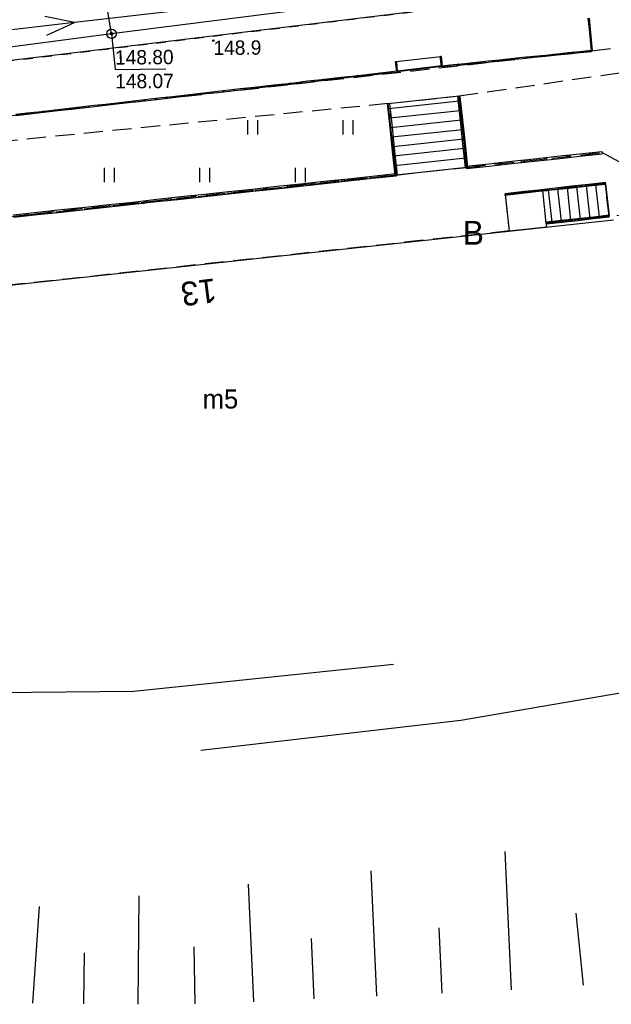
# Model space of a CAD drawing. Extents: x 7582895 to 7584772, y 6020395 to 6021139.
# Tile 33 of 49: x 7584337 to 7584367, y 6020652 to 6020703. Entities that reach past the tile are written whole.
import ezdxf
from ezdxf.enums import TextEntityAlignment as Align

# ---------------------------------------------------------------- set-up
doc = ezdxf.new("R2010")
doc.units = 0
for name, pattern in [('1_1', [0]), ('1_OTKC', [1.5, 1, -0.5]), ('1_OTKS', [0]), ('1_OTKSG', [0]), ('1_OTRK', [1.75, 1.25, -0.5]), ('1_OTZI', [1.5, 1, -0.5]), ('1_OTZT', [1.5, 1, -0.5]), ('3_EGBS', [0]), ('3_EGBSG', [0]), ('3_EGBU_A', [0]), ('4_SUEP_A', [0]), ('4_SUKP', [0]), ('4_SUTP_A', [0]), ('GDE', [0]), ('GUZ', [1, 0.5, -0.5])]:
    doc.linetypes.add(name, pattern=pattern)
doc.layers.get('0').update_dxf_attribs({"linetype": 'CONTINUOUS'})
for name, color, linetype in [('Dzialki', 7, 'GDE'), ('EADTD_T_0', 216, 'CONTINUOUS'), ('EGBB_E_T_0', 7, 'CONTINUOUS'), ('EGBB_L_0', 36, '3_EGBU_A'), ('EGBE_L_3', 7, '3_EGBS'), ('Numery_uzytkow', 3, 'CONTINUOUS'), ('OTD_L_12', 7, 'CONTINUOUS'), ('OTK_L_2', 7, '1_OTKC'), ('OTK_L_6', 7, '1_OTKS'), ('OTR_L_1', 7, '1_OTRK'), ('OTR_T_1', 7, 'CONTINUOUS'), ('OTZ_L_3', 7, '1_OTZT'), ('SUEP_L_0', 1, '4_SUEP_A'), ('SUKP_L_0', 36, '4_SUKP'), ('SUP_T_0', 7, 'CONTINUOUS'), ('SUTP_L_0', 30, '4_SUTP_A'), ('SUTR_T_0', 30, 'CONTINUOUS'), ('Uzytki', 3, 'GUZ')]:
    doc.layers.add(name, color=color, linetype=linetype)

# ---------------------------------------------------------------- blocks, each defined once
blk = doc.blocks.new('1_OTRN')
at = {"linetype": 'CONTINUOUS'}
blk.add_circle((0, 0), 0.045, dxfattribs=at)
blk = doc.blocks.new('1_OTZT')
at = {"linetype": 'CONTINUOUS'}
for p, q in [((-0.2625, -0.375), (-0.2625, 0.375)), ((0.2625, -0.375), (0.2625, 0.375))]:
    blk.add_line(p, q, dxfattribs=at)
blk = doc.blocks.new('4_SUPK')
at = {"linetype": 'CONTINUOUS'}
blk.add_circle((0, 0), 0.25, dxfattribs=at)
blk = doc.blocks.new('4_SUPS')
at = {"linetype": 'CONTINUOUS'}
blk.add_circle((0, 0), 0.0625, dxfattribs=at)

msp = doc.modelspace()

# ---------------------------------------------------------------- linework, layer by layer
at = {"layer": 'Dzialki'}
msp.add_line((7584377.44, 6020706.2), (7584316.88, 6020698.83), dxfattribs=at)
at = {"layer": 'EGBB_L_0', "linetype": '3_EGBU_A'}
msp.add_line((7584323.7, 6020688.08), (7584367.6, 6020692.84), dxfattribs=at)
at = {"layer": 'EGBE_L_3', "linetype": '3_EGBS'}
for p, q in [((7584363.91, 6020694.37), (7584367.18, 6020694.74)), ((7584364.89, 6020692.75), (7584364.7, 6020694.46)), ((7584365.38, 6020692.8), (7584365.19, 6020694.52)), ((7584365.88, 6020692.86), (7584365.69, 6020694.57)), ((7584366.38, 6020692.91), (7584366.19, 6020694.63)), ((7584366.87, 6020692.97), (7584366.68, 6020694.68)), ((7584367.37, 6020693.02), (7584367.18, 6020694.74)), ((7584367.18, 6020694.74), (7584367.37, 6020693.02)), ((7584363.91, 6020694.37), (7584361.93, 6020694.16)), ((7584361.93, 6020694.16), (7584362.14, 6020692.25)), ((7584364.09, 6020692.66), (7584363.91, 6020694.37)), ((7584364.39, 6020692.69), (7584364.2, 6020694.41)), ((7584362.14, 6020692.25), (7584364.12, 6020692.47)), ((7584364.12, 6020692.47), (7584364.09, 6020692.66))]:
    msp.add_line(p, q, dxfattribs=at)
at = {"layer": 'EGBE_L_3', "linetype": '3_EGBSG'}
msp.add_line((7584367.37, 6020693.02), (7584364.09, 6020692.66), dxfattribs=at)
at = {"layer": 'OTD_L_12'}
for p, q in [((7584366.27, 6020703.38), (7584366.33, 6020702.81)), ((7584366.33, 6020703.39), (7584366.38, 6020702.82)), ((7584366.29, 6020703.15), (7584366.36, 6020703.1)), ((7584366.3, 6020703.1), (7584366.36, 6020703.05)), ((7584366.33, 6020702.81), (7584366.38, 6020702.25)), ((7584366.38, 6020702.82), (7584366.43, 6020702.25)), ((7584366.35, 6020702.59), (7584366.41, 6020702.54)), ((7584366.35, 6020702.53), (7584366.41, 6020702.48)), ((7584366.38, 6020702.25), (7584366.43, 6020701.68)), ((7584366.43, 6020702.25), (7584366.49, 6020701.69)), ((7584365.85, 6020701.65), (7584366.45, 6020701.71)), ((7584366.1, 6020701.62), (7584366.15, 6020701.68)), ((7584366.16, 6020701.62), (7584366.21, 6020701.69)), ((7584366.4, 6020702.02), (7584366.46, 6020701.97)), ((7584366.4, 6020701.96), (7584366.47, 6020701.91)), ((7584366.49, 6020701.69), (7584366.43, 6020701.68)), ((7584366.45, 6020701.71), (7584366.46, 6020701.65)), ((7584358.54, 6020701.38), (7584358.6, 6020701.39)), ((7584358.6, 6020700.87), (7584358.54, 6020701.38)), ((7584358.63, 6020701.13), (7584358.57, 6020701.18)), ((7584358.66, 6020700.87), (7584358.6, 6020701.39)), ((7584360.43, 6020701.09), (7584361.04, 6020701.15)), ((7584361.04, 6020701.15), (7584361.64, 6020701.21)), ((7584361.04, 6020701.09), (7584361.64, 6020701.15)), ((7584361.28, 6020701.12), (7584361.34, 6020701.18)), ((7584361.34, 6020701.12), (7584361.4, 6020701.19)), ((7584361.64, 6020701.21), (7584362.24, 6020701.27)), ((7584361.64, 6020701.15), (7584362.25, 6020701.22)), ((7584361.88, 6020701.18), (7584361.94, 6020701.24)), ((7584361.94, 6020701.18), (7584362, 6020701.25)), ((7584362.24, 6020701.27), (7584362.84, 6020701.34)), ((7584362.25, 6020701.22), (7584362.85, 6020701.28)), ((7584362.49, 6020701.24), (7584362.54, 6020701.31)), ((7584362.55, 6020701.25), (7584362.6, 6020701.31)), ((7584362.84, 6020701.34), (7584363.44, 6020701.4)), ((7584362.85, 6020701.28), (7584363.45, 6020701.34)), ((7584363.09, 6020701.3), (7584363.14, 6020701.37)), ((7584363.15, 6020701.31), (7584363.2, 6020701.37)), ((7584363.44, 6020701.4), (7584364.04, 6020701.46)), ((7584363.45, 6020701.34), (7584364.05, 6020701.4)), ((7584363.69, 6020701.37), (7584363.74, 6020701.43)), ((7584363.75, 6020701.37), (7584363.8, 6020701.44)), ((7584364.04, 6020701.46), (7584364.65, 6020701.52)), ((7584364.05, 6020701.4), (7584364.65, 6020701.47)), ((7584364.29, 6020701.43), (7584364.35, 6020701.49)), ((7584364.35, 6020701.43), (7584364.41, 6020701.5)), ((7584364.65, 6020701.52), (7584365.25, 6020701.59)), ((7584364.65, 6020701.47), (7584365.25, 6020701.53)), ((7584364.89, 6020701.49), (7584364.95, 6020701.56)), ((7584364.95, 6020701.5), (7584365.01, 6020701.56)), ((7584365.25, 6020701.59), (7584365.85, 6020701.65)), ((7584365.25, 6020701.53), (7584365.86, 6020701.59)), ((7584365.5, 6020701.55), (7584365.55, 6020701.62)), ((7584365.56, 6020701.56), (7584365.61, 6020701.62)), ((7584365.86, 6020701.59), (7584366.46, 6020701.65)), ((7584355.7, 6020700.56), (7584356.28, 6020700.63)), ((7584356.26, 6020700.6), (7584356.2, 6020701.12)), ((7584356.2, 6020701.12), (7584356.26, 6020701.12)), ((7584356.29, 6020700.86), (7584356.22, 6020700.91)), ((7584356.29, 6020700.81), (7584356.23, 6020700.86)), ((7584356.31, 6020700.61), (7584356.26, 6020701.12)), ((7584356.28, 6020700.63), (7584356.29, 6020700.57)), ((7584358.64, 6020701.08), (7584358.57, 6020701.12)), ((7584358.6, 6020700.87), (7584358.66, 6020700.87)), ((7584358.63, 6020700.9), (7584359.23, 6020700.96)), ((7584358.63, 6020700.9), (7584358.63, 6020700.84)), ((7584358.63, 6020700.84), (7584359.24, 6020700.9)), ((7584358.87, 6020700.86), (7584358.93, 6020700.93)), ((7584358.93, 6020700.87), (7584358.99, 6020700.94)), ((7584359.23, 6020700.96), (7584359.83, 6020701.02)), ((7584359.24, 6020700.9), (7584359.84, 6020700.96)), ((7584359.48, 6020700.93), (7584359.53, 6020700.99)), ((7584359.54, 6020700.93), (7584359.59, 6020701)), ((7584359.83, 6020701.02), (7584360.43, 6020701.09)), ((7584359.84, 6020700.96), (7584360.44, 6020701.03)), ((7584360.08, 6020700.99), (7584360.13, 6020701.06)), ((7584360.14, 6020701), (7584360.19, 6020701.06)), ((7584360.44, 6020701.03), (7584361.04, 6020701.09)), ((7584360.68, 6020701.05), (7584360.73, 6020701.12)), ((7584360.74, 6020701.06), (7584360.79, 6020701.12)), ((7584351.59, 6020700.1), (7584352.17, 6020700.16)), ((7584351.83, 6020700.06), (7584351.88, 6020700.13)), ((7584351.89, 6020700.07), (7584351.94, 6020700.14)), ((7584352.17, 6020700.16), (7584352.76, 6020700.23)), ((7584352.18, 6020700.1), (7584352.77, 6020700.17)), ((7584352.42, 6020700.13), (7584352.47, 6020700.2)), ((7584352.48, 6020700.14), (7584352.53, 6020700.2)), ((7584352.76, 6020700.23), (7584353.35, 6020700.3)), ((7584352.77, 6020700.17), (7584353.36, 6020700.24)), ((7584353, 6020700.2), (7584353.06, 6020700.26)), ((7584353.06, 6020700.2), (7584353.11, 6020700.27)), ((7584353.35, 6020700.3), (7584353.94, 6020700.36)), ((7584353.36, 6020700.24), (7584353.94, 6020700.31)), ((7584353.59, 6020700.27), (7584353.64, 6020700.33)), ((7584353.65, 6020700.27), (7584353.7, 6020700.34)), ((7584353.94, 6020700.36), (7584354.52, 6020700.43)), ((7584353.94, 6020700.31), (7584354.53, 6020700.37)), ((7584354.18, 6020700.33), (7584354.23, 6020700.4)), ((7584354.24, 6020700.34), (7584354.29, 6020700.4)), ((7584354.52, 6020700.43), (7584355.11, 6020700.5)), ((7584354.53, 6020700.37), (7584355.12, 6020700.44)), ((7584354.76, 6020700.4), (7584354.82, 6020700.46)), ((7584354.82, 6020700.41), (7584354.87, 6020700.47)), ((7584355.11, 6020700.5), (7584355.7, 6020700.56)), ((7584355.12, 6020700.44), (7584355.7, 6020700.51)), ((7584355.35, 6020700.47), (7584355.4, 6020700.53)), ((7584355.41, 6020700.47), (7584355.46, 6020700.54)), ((7584355.7, 6020700.51), (7584356.29, 6020700.57)), ((7584355.94, 6020700.53), (7584355.99, 6020700.6)), ((7584356, 6020700.54), (7584356.05, 6020700.61)), ((7584356.26, 6020700.6), (7584356.31, 6020700.61)), ((7584346.89, 6020699.56), (7584347.48, 6020699.63)), ((7584347.14, 6020699.53), (7584347.19, 6020699.6)), ((7584347.19, 6020699.54), (7584347.25, 6020699.6)), ((7584347.48, 6020699.63), (7584348.07, 6020699.7)), ((7584347.49, 6020699.57), (7584348.07, 6020699.64)), ((7584347.72, 6020699.6), (7584347.77, 6020699.66)), ((7584347.78, 6020699.6), (7584347.83, 6020699.67)), ((7584348.07, 6020699.7), (7584348.65, 6020699.76)), ((7584348.07, 6020699.64), (7584348.66, 6020699.7)), ((7584348.31, 6020699.66), (7584348.36, 6020699.73)), ((7584348.37, 6020699.67), (7584348.42, 6020699.74)), ((7584348.65, 6020699.76), (7584349.24, 6020699.83)), ((7584348.66, 6020699.7), (7584349.25, 6020699.77)), ((7584348.9, 6020699.73), (7584348.95, 6020699.8)), ((7584348.95, 6020699.74), (7584349.01, 6020699.8)), ((7584349.24, 6020699.83), (7584349.83, 6020699.9)), ((7584349.25, 6020699.77), (7584349.83, 6020699.84)), ((7584349.48, 6020699.8), (7584349.53, 6020699.86)), ((7584349.54, 6020699.8), (7584349.59, 6020699.87)), ((7584349.83, 6020699.9), (7584350.41, 6020699.96)), ((7584349.83, 6020699.84), (7584350.42, 6020699.9)), ((7584350.07, 6020699.86), (7584350.12, 6020699.93)), ((7584350.13, 6020699.87), (7584350.18, 6020699.94)), ((7584350.41, 6020699.96), (7584351, 6020700.03)), ((7584350.42, 6020699.9), (7584351.01, 6020699.97)), ((7584350.66, 6020699.93), (7584350.71, 6020700)), ((7584350.71, 6020699.94), (7584350.77, 6020700)), ((7584351, 6020700.03), (7584351.59, 6020700.1)), ((7584351.01, 6020699.97), (7584351.6, 6020700.04)), ((7584351.24, 6020700), (7584351.29, 6020700.06)), ((7584351.3, 6020700), (7584351.35, 6020700.07)), ((7584351.6, 6020700.04), (7584352.18, 6020700.1)), ((7584342.2, 6020699.03), (7584342.79, 6020699.09)), ((7584342.79, 6020699.09), (7584343.37, 6020699.16)), ((7584342.79, 6020699.03), (7584343.38, 6020699.1)), ((7584343.03, 6020699.06), (7584343.08, 6020699.13)), ((7584343.09, 6020699.07), (7584343.14, 6020699.13)), ((7584343.37, 6020699.16), (7584343.96, 6020699.23)), ((7584343.38, 6020699.1), (7584343.97, 6020699.17)), ((7584343.62, 6020699.13), (7584343.67, 6020699.19)), ((7584343.67, 6020699.14), (7584343.73, 6020699.2)), ((7584343.96, 6020699.23), (7584344.55, 6020699.29)), ((7584343.97, 6020699.17), (7584344.55, 6020699.24)), ((7584344.2, 6020699.2), (7584344.25, 6020699.26)), ((7584344.26, 6020699.2), (7584344.31, 6020699.27)), ((7584344.55, 6020699.29), (7584345.13, 6020699.36)), ((7584344.55, 6020699.24), (7584345.14, 6020699.3)), ((7584344.79, 6020699.26), (7584344.84, 6020699.33)), ((7584344.85, 6020699.27), (7584344.9, 6020699.33)), ((7584345.13, 6020699.36), (7584345.72, 6020699.43)), ((7584345.14, 6020699.3), (7584345.73, 6020699.37)), ((7584345.38, 6020699.33), (7584345.43, 6020699.39)), ((7584345.43, 6020699.34), (7584345.49, 6020699.4)), ((7584345.72, 6020699.43), (7584346.31, 6020699.5)), ((7584345.73, 6020699.37), (7584346.31, 6020699.44)), ((7584345.96, 6020699.4), (7584346.01, 6020699.46)), ((7584346.02, 6020699.4), (7584346.07, 6020699.47)), ((7584346.31, 6020699.5), (7584346.89, 6020699.56)), ((7584346.31, 6020699.44), (7584346.9, 6020699.5)), ((7584346.55, 6020699.46), (7584346.6, 6020699.53)), ((7584346.61, 6020699.47), (7584346.66, 6020699.54)), ((7584346.9, 6020699.5), (7584347.49, 6020699.57)), ((7584359.57, 6020699.29), (7584359.45, 6020699.28)), ((7584359.45, 6020699.28), (7584359.58, 6020698.04)), ((7584359.57, 6020699.29), (7584359.71, 6020698.06)), ((7584338.09, 6020698.56), (7584338.68, 6020698.63)), ((7584338.1, 6020698.5), (7584338.69, 6020698.57)), ((7584338.34, 6020698.53), (7584338.39, 6020698.59)), ((7584338.39, 6020698.53), (7584338.45, 6020698.6)), ((7584338.68, 6020698.63), (7584339.27, 6020698.69)), ((7584338.69, 6020698.57), (7584339.27, 6020698.63)), ((7584338.92, 6020698.59), (7584338.97, 6020698.66)), ((7584338.98, 6020698.6), (7584339.03, 6020698.67)), ((7584339.27, 6020698.69), (7584339.85, 6020698.76)), ((7584339.27, 6020698.63), (7584339.86, 6020698.7)), ((7584339.51, 6020698.66), (7584339.56, 6020698.73)), ((7584339.57, 6020698.67), (7584339.62, 6020698.73)), ((7584339.85, 6020698.76), (7584340.44, 6020698.83)), ((7584339.86, 6020698.7), (7584340.45, 6020698.77)), ((7584340.1, 6020698.73), (7584340.15, 6020698.79)), ((7584340.15, 6020698.73), (7584340.21, 6020698.8)), ((7584340.44, 6020698.83), (7584341.03, 6020698.89)), ((7584340.45, 6020698.77), (7584341.03, 6020698.83)), ((7584340.68, 6020698.79), (7584340.73, 6020698.86)), ((7584340.74, 6020698.8), (7584340.79, 6020698.87)), ((7584341.03, 6020698.89), (7584341.61, 6020698.96)), ((7584341.03, 6020698.83), (7584341.62, 6020698.9)), ((7584341.27, 6020698.86), (7584341.32, 6020698.93)), ((7584341.33, 6020698.87), (7584341.38, 6020698.93)), ((7584341.61, 6020698.96), (7584342.2, 6020699.03)), ((7584341.62, 6020698.9), (7584342.21, 6020698.97)), ((7584341.86, 6020698.93), (7584341.91, 6020698.99)), ((7584341.91, 6020698.93), (7584341.97, 6020699)), ((7584342.21, 6020698.97), (7584342.79, 6020699.03)), ((7584342.44, 6020698.99), (7584342.49, 6020699.06)), ((7584342.5, 6020699), (7584342.55, 6020699.07)), ((7584355.88, 6020698.92), (7584355.76, 6020698.91)), ((7584355.76, 6020698.91), (7584355.9, 6020697.67)), ((7584355.88, 6020698.92), (7584356.02, 6020697.68)), ((7584359.5, 6020698.79), (7584359.64, 6020698.68)), ((7584359.51, 6020698.66), (7584359.65, 6020698.55)), ((7584336.33, 6020698.36), (7584336.92, 6020698.43)), ((7584336.34, 6020698.3), (7584336.93, 6020698.37)), ((7584336.58, 6020698.33), (7584336.63, 6020698.39)), ((7584336.63, 6020698.33), (7584336.69, 6020698.4)), ((7584336.92, 6020698.43), (7584337.51, 6020698.49)), ((7584336.93, 6020698.37), (7584337.51, 6020698.43)), ((7584337.16, 6020698.39), (7584337.21, 6020698.46)), ((7584337.22, 6020698.4), (7584337.27, 6020698.47)), ((7584337.51, 6020698.49), (7584338.09, 6020698.56)), ((7584337.51, 6020698.43), (7584338.1, 6020698.5)), ((7584337.75, 6020698.46), (7584337.8, 6020698.53)), ((7584337.81, 6020698.47), (7584337.86, 6020698.53)), ((7584355.81, 6020698.41), (7584355.95, 6020698.3)), ((7584355.83, 6020698.29), (7584355.97, 6020698.18)), ((7584359.71, 6020698.06), (7584359.84, 6020696.82)), ((7584355.9, 6020697.67), (7584356.03, 6020696.42)), ((7584356.02, 6020697.68), (7584356.15, 6020696.43)), ((7584359.58, 6020698.04), (7584359.71, 6020696.81)), ((7584359.63, 6020697.55), (7584359.77, 6020697.44)), ((7584355.95, 6020697.17), (7584356.09, 6020697.06)), ((7584355.96, 6020697.04), (7584356.1, 6020696.93)), ((7584359.65, 6020697.43), (7584359.79, 6020697.32)), ((7584359.71, 6020696.81), (7584359.85, 6020695.58)), ((7584359.84, 6020696.82), (7584359.97, 6020695.59)), ((7584356.03, 6020696.42), (7584356.16, 6020695.18)), ((7584356.15, 6020696.43), (7584356.29, 6020695.19)), ((7584359.77, 6020696.32), (7584359.91, 6020696.21)), ((7584359.78, 6020696.19), (7584359.92, 6020696.08)), ((7584362.27, 6020695.9), (7584363.45, 6020696.03)), ((7584363.45, 6020696.03), (7584364.64, 6020696.16)), ((7584363.47, 6020695.9), (7584364.65, 6020696.03)), ((7584363.94, 6020695.96), (7584364.05, 6020696.09)), ((7584364.06, 6020695.97), (7584364.16, 6020696.11)), ((7584364.64, 6020696.16), (7584365.82, 6020696.29)), ((7584364.65, 6020696.03), (7584365.83, 6020696.16)), ((7584365.12, 6020696.08), (7584365.23, 6020696.22)), ((7584365.24, 6020696.1), (7584365.35, 6020696.23)), ((7584365.82, 6020696.29), (7584367, 6020696.41)), ((7584365.83, 6020696.16), (7584367.02, 6020696.29)), ((7584366.31, 6020696.21), (7584366.41, 6020696.35)), ((7584366.43, 6020696.22), (7584366.53, 6020696.36)), ((7584367, 6020696.41), (7584367.02, 6020696.29)), ((7584356.08, 6020695.92), (7584356.22, 6020695.81)), ((7584356.1, 6020695.8), (7584356.24, 6020695.69)), ((7584359.97, 6020695.59), (7584359.85, 6020695.58)), ((7584359.9, 6020695.64), (7584361.09, 6020695.77)), ((7584359.9, 6020695.64), (7584359.92, 6020695.52)), ((7584359.92, 6020695.52), (7584361.1, 6020695.65)), ((7584360.39, 6020695.57), (7584360.5, 6020695.71)), ((7584360.51, 6020695.58), (7584360.61, 6020695.72)), ((7584361.09, 6020695.77), (7584362.27, 6020695.9)), ((7584361.1, 6020695.65), (7584362.28, 6020695.78)), ((7584361.57, 6020695.7), (7584361.68, 6020695.84)), ((7584361.69, 6020695.71), (7584361.8, 6020695.85)), ((7584362.28, 6020695.78), (7584363.47, 6020695.9)), ((7584362.76, 6020695.83), (7584362.86, 6020695.96)), ((7584362.88, 6020695.84), (7584362.98, 6020695.98)), ((7584353.72, 6020694.97), (7584352.47, 6020694.84)), ((7584354.97, 6020695.11), (7584353.72, 6020694.97)), ((7584354.98, 6020694.99), (7584353.73, 6020694.85)), ((7584354.34, 6020695.04), (7584354.23, 6020694.9)), ((7584354.47, 6020695.06), (7584354.36, 6020694.92)), ((7584356.22, 6020695.25), (7584354.97, 6020695.11)), ((7584356.23, 6020695.12), (7584354.98, 6020694.99)), ((7584355.59, 6020695.18), (7584355.48, 6020695.04)), ((7584355.72, 6020695.19), (7584355.61, 6020695.05)), ((7584356.29, 6020695.19), (7584356.16, 6020695.18)), ((7584356.23, 6020695.12), (7584356.22, 6020695.25)), ((7584349.97, 6020694.57), (7584348.71, 6020694.43)), ((7584349.34, 6020694.5), (7584349.23, 6020694.36)), ((7584349.47, 6020694.51), (7584349.35, 6020694.38)), ((7584351.22, 6020694.7), (7584349.97, 6020694.57)), ((7584351.23, 6020694.58), (7584349.98, 6020694.44)), ((7584350.59, 6020694.64), (7584350.48, 6020694.5)), ((7584350.72, 6020694.65), (7584350.6, 6020694.51)), ((7584352.47, 6020694.84), (7584351.22, 6020694.7)), ((7584352.48, 6020694.71), (7584351.23, 6020694.58)), ((7584351.84, 6020694.77), (7584351.73, 6020694.63)), ((7584351.97, 6020694.78), (7584351.86, 6020694.65)), ((7584353.73, 6020694.85), (7584352.48, 6020694.71)), ((7584353.09, 6020694.91), (7584352.98, 6020694.77)), ((7584353.22, 6020694.92), (7584353.11, 6020694.78)), ((7584364.55, 6020694.49), (7584363.68, 6020694.39)), ((7584364.2, 6020694.45), (7584364.13, 6020694.35)), ((7584365.43, 6020694.59), (7584364.55, 6020694.49)), ((7584365.44, 6020694.5), (7584364.56, 6020694.4)), ((7584364.99, 6020694.54), (7584364.91, 6020694.44)), ((7584365.08, 6020694.55), (7584365, 6020694.45)), ((7584366.3, 6020694.68), (7584365.43, 6020694.59)), ((7584366.31, 6020694.6), (7584365.44, 6020694.5)), ((7584365.87, 6020694.63), (7584365.79, 6020694.54)), ((7584365.95, 6020694.64), (7584365.88, 6020694.55)), ((7584367.18, 6020694.78), (7584366.3, 6020694.68)), ((7584367.19, 6020694.69), (7584366.31, 6020694.6)), ((7584366.74, 6020694.73), (7584366.66, 6020694.64)), ((7584366.83, 6020694.74), (7584366.75, 6020694.64)), ((7584367.19, 6020694.69), (7584367.18, 6020694.78)), ((7584344.96, 6020694.03), (7584343.71, 6020693.89)), ((7584344.34, 6020693.96), (7584344.23, 6020693.82)), ((7584344.46, 6020693.97), (7584344.35, 6020693.83)), ((7584346.21, 6020694.16), (7584344.96, 6020694.03)), ((7584346.23, 6020694.04), (7584344.98, 6020693.9)), ((7584345.59, 6020694.09), (7584345.48, 6020693.96)), ((7584345.71, 6020694.11), (7584345.6, 6020693.97)), ((7584347.46, 6020694.3), (7584346.21, 6020694.16)), ((7584347.48, 6020694.17), (7584346.23, 6020694.04)), ((7584346.84, 6020694.23), (7584346.73, 6020694.09)), ((7584346.96, 6020694.24), (7584346.85, 6020694.1)), ((7584348.71, 6020694.43), (7584347.46, 6020694.3)), ((7584348.73, 6020694.31), (7584347.48, 6020694.17)), ((7584348.09, 6020694.36), (7584347.98, 6020694.23)), ((7584348.21, 6020694.38), (7584348.1, 6020694.24)), ((7584349.98, 6020694.44), (7584348.73, 6020694.31)), ((7584362.8, 6020694.3), (7584361.93, 6020694.2)), ((7584361.94, 6020694.11), (7584361.93, 6020694.2)), ((7584362.81, 6020694.21), (7584361.94, 6020694.11)), ((7584362.37, 6020694.25), (7584362.29, 6020694.15)), ((7584362.45, 6020694.26), (7584362.37, 6020694.16)), ((7584363.68, 6020694.39), (7584362.8, 6020694.3)), ((7584363.69, 6020694.31), (7584362.81, 6020694.21)), ((7584363.24, 6020694.34), (7584363.16, 6020694.25)), ((7584363.33, 6020694.35), (7584363.25, 6020694.26)), ((7584364.56, 6020694.4), (7584363.69, 6020694.31)), ((7584364.12, 6020694.44), (7584364.04, 6020694.34)), ((7584339.96, 6020693.48), (7584338.71, 6020693.35)), ((7584339.33, 6020693.42), (7584339.22, 6020693.28)), ((7584339.46, 6020693.43), (7584339.35, 6020693.29)), ((7584341.21, 6020693.62), (7584339.96, 6020693.48)), ((7584341.22, 6020693.5), (7584339.97, 6020693.36)), ((7584340.58, 6020693.55), (7584340.47, 6020693.41)), ((7584340.71, 6020693.57), (7584340.6, 6020693.43)), ((7584342.46, 6020693.75), (7584341.21, 6020693.62)), ((7584342.47, 6020693.63), (7584341.22, 6020693.5)), ((7584341.83, 6020693.69), (7584341.72, 6020693.55)), ((7584341.96, 6020693.7), (7584341.85, 6020693.56)), ((7584343.71, 6020693.89), (7584342.46, 6020693.75)), ((7584343.72, 6020693.77), (7584342.47, 6020693.63)), ((7584343.09, 6020693.82), (7584342.97, 6020693.68)), ((7584343.21, 6020693.84), (7584343.1, 6020693.7)), ((7584344.98, 6020693.9), (7584343.72, 6020693.77)), ((7584337.46, 6020693.21), (7584336.21, 6020693.08)), ((7584337.47, 6020693.09), (7584336.22, 6020692.95)), ((7584336.83, 6020693.15), (7584336.72, 6020693.01)), ((7584336.96, 6020693.16), (7584336.84, 6020693.02)), ((7584338.71, 6020693.35), (7584337.46, 6020693.21)), ((7584338.72, 6020693.22), (7584337.47, 6020693.09)), ((7584338.08, 6020693.28), (7584337.97, 6020693.14)), ((7584338.21, 6020693.29), (7584338.1, 6020693.16)), ((7584339.97, 6020693.36), (7584338.72, 6020693.22)), ((7584366.55, 6020692.98), (7584365.73, 6020692.89)), ((7584366.14, 6020692.94), (7584366.06, 6020692.83)), ((7584366.22, 6020692.94), (7584366.15, 6020692.84)), ((7584367.37, 6020693.07), (7584366.55, 6020692.98)), ((7584367.38, 6020692.97), (7584366.56, 6020692.88)), ((7584366.96, 6020693.03), (7584366.88, 6020692.92)), ((7584367.04, 6020693.04), (7584366.97, 6020692.93)), ((7584367.38, 6020692.97), (7584367.37, 6020693.07)), ((7584364.91, 6020692.8), (7584364.09, 6020692.71)), ((7584364.1, 6020692.61), (7584364.09, 6020692.71)), ((7584364.92, 6020692.7), (7584364.1, 6020692.61)), ((7584364.5, 6020692.75), (7584364.42, 6020692.65)), ((7584364.58, 6020692.76), (7584364.51, 6020692.65)), ((7584365.73, 6020692.89), (7584364.91, 6020692.8)), ((7584365.74, 6020692.79), (7584364.92, 6020692.7)), ((7584365.32, 6020692.84), (7584365.24, 6020692.74)), ((7584365.4, 6020692.85), (7584365.33, 6020692.75)), ((7584366.56, 6020692.88), (7584365.74, 6020692.79))]:
    msp.add_line(p, q, dxfattribs=at)
at = {"layer": 'OTK_L_2', "linetype": '1_OTKC'}
for p, q in [((7584366.46, 6020701.68), (7584377.16, 6020702.95)), ((7584331.64, 6020697.79), (7584366.46, 6020701.68)), ((7584359.51, 6020699.32), (7584372.69, 6020701.21)), ((7584355.82, 6020698.92), (7584359.51, 6020699.32)), ((7584355.82, 6020698.92), (7584332.63, 6020696.64)), ((7584359.91, 6020695.58), (7584367.01, 6020696.35)), ((7584367.01, 6020696.35), (7584369.59, 6020694.97)), ((7584356.23, 6020695.18), (7584359.91, 6020695.58)), ((7584332.46, 6020692.61), (7584356.23, 6020695.18)), ((7584367.18, 6020694.74), (7584361.93, 6020694.16)), ((7584367.37, 6020693.02), (7584367.18, 6020694.74)), ((7584361.93, 6020694.16), (7584362.14, 6020692.25)), ((7584368.77, 6020693.1), (7584367.37, 6020693.02)), ((7584362.14, 6020692.25), (7584323.7, 6020688.08))]:
    msp.add_line(p, q, dxfattribs=at)
at = {"layer": 'OTK_L_6', "linetype": '1_OTKS'}
for p, q in [((7584356.23, 6020701.12), (7584358.57, 6020701.39)), ((7584356.29, 6020700.6), (7584356.23, 6020701.12)), ((7584356.29, 6020700.6), (7584358.63, 6020700.87)), ((7584355.82, 6020698.92), (7584359.51, 6020699.32)), ((7584359.51, 6020699.32), (7584359.91, 6020695.58)), ((7584359.91, 6020695.58), (7584356.23, 6020695.18))]:
    msp.add_line(p, q, dxfattribs=at)
at = {"layer": 'OTK_L_6', "linetype": '1_OTKSG'}
for p, q in [((7584358.63, 6020700.87), (7584358.57, 6020701.39)), ((7584356.23, 6020695.18), (7584355.82, 6020698.92))]:
    msp.add_line(p, q, dxfattribs=at)
at = {"layer": 'OTK_L_6', "linetype": '1_1'}
for p, q in [((7584358.63, 6020700.89), (7584356.28, 6020700.62)), ((7584355.85, 6020698.66), (7584359.53, 6020699.06)), ((7584355.9, 6020698.17), (7584359.59, 6020698.56)), ((7584355.96, 6020697.67), (7584359.64, 6020698.07)), ((7584356.01, 6020697.17), (7584359.7, 6020697.57)), ((7584356.07, 6020696.67), (7584359.75, 6020697.07)), ((7584356.12, 6020696.18), (7584359.8, 6020696.58)), ((7584356.17, 6020695.68), (7584359.86, 6020696.08))]:
    msp.add_line(p, q, dxfattribs=at)
for p in [(7584358.57, 6020701.39), (7584356.23, 6020695.18)]:
    msp.add_point(p, dxfattribs=at)
at = {"layer": 'OTR_L_1', "linetype": '1_1'}
for p, q in [((7584362.26, 6020652.54), (7584361.93, 6020659.78)), ((7584355.22, 6020652.21), (7584354.92, 6020658.76)), ((7584348.78, 6020651.91), (7584348.5, 6020658.06)), ((7584342.73, 6020651.78), (7584342.78, 6020657.45)), ((7584337.22, 6020651.84), (7584337.58, 6020656.9)), ((7584366.03, 6020652.79), (7584365.66, 6020656.55)), ((7584358.64, 6020652.37), (7584358.48, 6020655.79)), ((7584345.71, 6020651.8), (7584345.67, 6020654.78)), ((7584351.95, 6020652.06), (7584351.8, 6020655.23)), ((7584339.9, 6020651.8), (7584339.92, 6020654.48))]:
    msp.add_line(p, q, dxfattribs=at)
at = {"layer": 'OTZ_L_3', "linetype": '1_OTZI'}
for p, q in [((7584355.82, 6020698.92), (7584332.63, 6020696.64)), ((7584356.23, 6020695.18), (7584355.82, 6020698.92)), ((7584356.23, 6020695.18), (7584332.46, 6020692.61))]:
    msp.add_line(p, q, dxfattribs=at)
at = {"layer": 'SUEP_L_0', "linetype": '4_SUEP_A'}
for p, q in [((7584349.33, 6020704.3), (7584339.4, 6020703.16)), ((7584339.4, 6020703.16), (7584337.85, 6020703.48)), ((7584339.4, 6020703.16), (7584334.43, 6020702.59)), ((7584337.96, 6020702.49), (7584339.4, 6020703.16))]:
    msp.add_line(p, q, dxfattribs=at)
at = {"layer": 'SUKP_L_0', "linetype": '4_SUKP'}
for p, q in [((7584356.09, 6020669.57), (7584342.51, 6020668.15)), ((7584374.11, 6020669.11), (7584359.62, 6020666.64)), ((7584342.51, 6020668.15), (7584327.66, 6020668.01)), ((7584359.62, 6020666.64), (7584346.02, 6020665.06))]:
    msp.add_line(p, q, dxfattribs=at)
at = {"layer": 'SUTP_L_0', "linetype": '4_SUTP_A'}
for p, q in [((7584341.34, 6020702.57), (7584338.75, 6020717.99)), ((7584369.34, 6020706.13), (7584341.34, 6020702.57)), ((7584341.34, 6020702.57), (7584309.72, 6020698.36))]:
    msp.add_line(p, q, dxfattribs=at)
at = {"layer": 'SUTR_T_0', "linetype": 'CONTINUOUS'}
for p, q in [((7584341.34, 6020702.57), (7584341.53, 6020700.71)), ((7584341.53, 6020700.71), (7584344.19, 6020700.73))]:
    msp.add_line(p, q, dxfattribs=at)
at = {"layer": 'Uzytki'}
msp.add_line((7584316.88, 6020698.83), (7584395.04, 6020708.33), dxfattribs=at)

# ---------------------------------------------------------------- block references
at = {"layer": 'OTR_T_1', "rotation": 0.413845}
msp.add_blockref('1_OTRN', (7584346.67, 6020702.21), dxfattribs=at)
at = {"layer": 'OTZ_L_3'}
for p in [(7584348.73, 6020697.68), (7584353.73, 6020697.68), (7584341.23, 6020695.18), (7584346.23, 6020695.18), (7584351.23, 6020695.18)]:
    msp.add_blockref('1_OTZT', p, dxfattribs=at)
at = {"layer": 'SUP_T_0'}
msp.add_blockref('4_SUPK', (7584341.34, 6020702.57), dxfattribs=at)
at = {"layer": 'SUTR_T_0'}
msp.add_blockref('4_SUPS', (7584341.34, 6020702.57), dxfattribs=at)

# ---------------------------------------------------------------- texts
at = {"layer": 'EADTD_T_0'}
msp.add_text('13', height=1.25, rotation=187.317, dxfattribs=at).set_placement((7584346.75, 6020689.78))
at = {"layer": 'EGBB_E_T_0'}
msp.add_text('m5', height=1, dxfattribs=at).set_placement((7584347.04, 6020683.45), align=Align.MIDDLE)
at = {"layer": 'Numery_uzytkow'}
msp.add_text('B', height=1.25, dxfattribs=at).set_placement((7584359.71, 6020691.53))
at = {"layer": 'OTR_T_1'}
msp.add_text('148.9', height=0.75, rotation=0.414, dxfattribs=at).set_placement((7584346.67, 6020702.21), align=Align.TOP_LEFT)
at = {"layer": 'SUTR_T_0'}
for s, p in [('148.80', (7584341.52, 6020701.71)), ('148.07', (7584341.53, 6020700.46))]:
    msp.add_text(s, height=0.75, rotation=0.4138, dxfattribs=at).set_placement(p, align=Align.TOP_LEFT)

doc.saveas('drawing.dxf')
